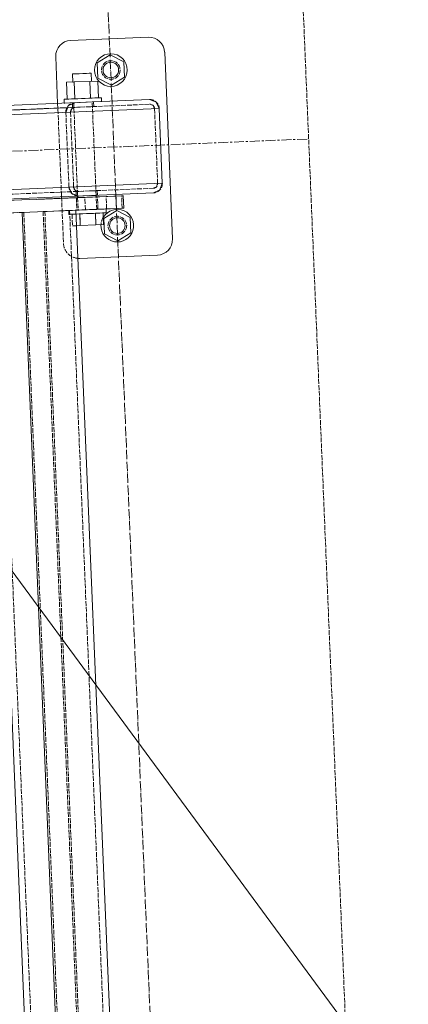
# Model space of a CAD drawing. Header units: millimetres. Extents: x -15129 to 9171, y -18789 to 5877.
# Tile 118 of 256: x -9887 to -9637, y -5830 to -5197. Entities that reach past the tile are written whole.
import ezdxf

# ---------------------------------------------------------------- set-up
doc = ezdxf.new("R2010")
doc.units = ezdxf.units.MM
for name, pattern in [('ACAD_ISO02W100', [15, 12, -3]), ('ACAD_ISO04W100', [30, 24, -3, 0, -3]), ('CENTER', [50.8, 31.75, -6.35, 6.35, -6.35])]:
    doc.linetypes.add(name, pattern=pattern)
for name, color, linetype in [('AS_Belki', 145, 'Continuous'), ('AS_Blachy', 30, 'Continuous'), ('AS_DIM_ON', 7, 'Continuous'), ('AS_Kotwy', 9, 'Continuous'), ('AS_Sciany betonowe', 252, 'Continuous'), ('AS_Siatki', 72, 'Continuous'), ('AS_Sruby', 9, 'Continuous')]:
    doc.layers.add(name, color=color, linetype=linetype)

msp = doc.modelspace()

# ---------------------------------------------------------------- linework, layer by layer
at = {"color": 5, "linetype": 'CENTER', "lineweight": 13, "ltscale": 0.2}
msp.add_line((-13078.55, -5414.84, 76020), (-9700.86, -5273.96, 38010), dxfattribs=at)
at = {"layer": 'AS_Belki', "color": 145, "linetype": 'Continuous', "lineweight": 13, "ltscale": 0.25}
for p, q in [((-11859.2, -5334.45), (-9803.24, -5248.7)), ((-9798.92, -5250.28), (-9803.24, -5248.7)), ((-9796.99, -5254.44), (-9798.92, -5250.28)), ((-9796.99, -5254.44), (-11864.95, -5340.69)), ((-9794.99, -5302.4), (-9796.99, -5254.44)), ((-11862.95, -5388.65), (-9794.99, -5302.4)), ((-9796.57, -5306.71), (-9794.99, -5302.4)), ((-9796.57, -5306.71), (-9794.99, -5302.4)), ((-11856.7, -5394.4), (-9800.73, -5308.65)), ((-9800.73, -5308.65), (-9796.57, -5306.71)), ((-9845.54, -6268.18), (-9885.03, -5321.17)), ((-9810.93, -6266.74), (-9850.42, -5319.73)), ((-9900.07, -5440.55), (-9870.47, -6150.47))]:
    msp.add_line(p, q, dxfattribs=at)
at = {"layer": 'AS_Belki', "color": 84, "linetype": 'ACAD_ISO02W100', "lineweight": 13, "ltscale": 0.25}
for p, q in [((-9916.85, -5256.44), (-9847.63, -5253.55)), ((-9908.28, -5256.08), (-9852.57, -5253.76)), ((-9856.94, -5256.94), (-9855.36, -5252.63)), ((-9855.36, -5252.63), (-9855.82, -5253.89)), ((-9855.36, -5252.63), (-9851.19, -5250.7)), ((-9852.67, -5251.38), (-9855.36, -5252.63)), ((-9853.15, -5254.66), (-9851.75, -5254.01)), ((-9853.15, -5254.66), (-9851.75, -5254.01)), ((-9852, -5250.73), (-9852.7, -5250.76)), ((-9852.7, -5250.76), (-9852.57, -5253.76)), ((-9851.87, -5251.01), (-9852.67, -5251.38)), ((-9849.32, -5253.62), (-9852.57, -5253.76)), ((-9851.88, -5253.73), (-9852.57, -5253.76)), ((-9852, -5250.73), (-9847.75, -5250.55)), ((-9851.19, -5250.7), (-9851.87, -5251.01)), ((-9851.76, -5253.72), (-9851.07, -5253.69)), ((-9851.75, -5254.01), (-9851.07, -5253.69)), ((-9851.75, -5254.01), (-9851.07, -5253.69)), ((-9851.07, -5253.69), (-9849.32, -5253.62)), ((-9849.32, -5253.62), (-9847.63, -5253.55)), ((-9847.63, -5253.55), (-9803.11, -5251.69)), ((-9840, -5250.23), (-9844.13, -5250.4)), ((-9839.87, -5253.23), (-9844.01, -5253.4)), ((-9839.06, -5253.19), (-9842.32, -5253.33)), ((-9839.89, -5250.23), (-9840, -5250.23)), ((-9839.19, -5250.2), (-9839.89, -5250.23)), ((-9839.87, -5253.23), (-9839.06, -5253.19)), ((-9839.87, -5253.23), (-9839.76, -5253.22)), ((-9839.76, -5253.22), (-9839.06, -5253.19)), ((-9839.06, -5253.19), (-9839.19, -5250.2)), ((-9803.11, -5251.69), (-9800.95, -5252.48)), ((-9800.95, -5252.48), (-9799.99, -5254.57)), ((-9799.99, -5254.57), (-9800.95, -5252.48)), ((-9856.94, -5256.94), (-9854.94, -5304.9)), ((-9853.94, -5256.82), (-9853.15, -5254.66)), ((-9853.94, -5256.82), (-9853.15, -5254.66)), ((-9851.94, -5304.78), (-9853.94, -5256.82)), ((-9799.99, -5254.57), (-9797.99, -5302.53)), ((-9797.99, -5302.52), (-9798.78, -5304.68)), ((-9798.78, -5304.68), (-9797.99, -5302.53)), ((-11856.83, -5391.4), (-9800.86, -5305.65)), ((-9854.94, -5304.9), (-9853.57, -5307.85)), ((-9853.01, -5309.07), (-9854.94, -5304.9)), ((-9853.57, -5307.85), (-9853, -5309.07)), ((-9848.69, -5310.65), (-9853.01, -5309.07)), ((-9853, -5309.07), (-9850.23, -5310.08)), ((-9850.97, -5306.86), (-9851.94, -5304.78)), ((-9849.52, -5307.39), (-9850.97, -5306.86)), ((-9849.52, -5307.39), (-9850.97, -5306.86)), ((-9850.32, -5307.71), (-9849.63, -5307.68)), ((-9849.51, -5307.68), (-9850.32, -5307.71)), ((-9850.32, -5307.71), (-9850.2, -5310.71)), ((-9850.23, -5310.08), (-9849.4, -5310.39)), ((-9849.39, -5310.67), (-9850.2, -5310.71)), ((-9850.2, -5310.71), (-9849.5, -5310.68)), ((-9849.63, -5307.68), (-9845.38, -5307.5)), ((-9848.82, -5307.65), (-9849.52, -5307.39)), ((-9848.82, -5307.65), (-9849.52, -5307.39)), ((-9849.51, -5307.68), (-9848.82, -5307.65)), ((-9849.5, -5310.68), (-9845.25, -5310.5)), ((-9849.4, -5310.39), (-9848.69, -5310.64)), ((-9837.62, -5307.18), (-9841.76, -5307.35)), ((-9837.5, -5310.18), (-9841.63, -5310.35)), ((-9836.69, -5310.14), (-9839.95, -5310.28)), ((-9837.51, -5307.18), (-9837.62, -5307.18)), ((-9836.81, -5307.15), (-9837.51, -5307.18)), ((-9836.69, -5310.14), (-9837.5, -5310.18)), ((-9837.5, -5310.18), (-9837.39, -5310.17)), ((-9837.39, -5310.17), (-9836.69, -5310.14)), ((-9836.69, -5310.14), (-9836.81, -5307.15)), ((-9798.78, -5304.68), (-9800.86, -5305.65)), ((-9800.86, -5305.65), (-9798.78, -5304.68)), ((-9883.93, -5321.12), (-9905.01, -5322)), ((-9844.44, -6268.14), (-9883.93, -5321.12)), ((-9850.42, -5319.73), (-9871.5, -5320.6)), ((-9832.01, -6267.62), (-9871.5, -5320.61)), ((-9830.91, -6267.57), (-9870.4, -5320.56)), ((-9815.03, -6266.91), (-9854.51, -5319.9)), ((-9900.81, -5324.33), (-9861.43, -6268.84))]:
    msp.add_line(p, q, dxfattribs=at)
at = {"layer": 'AS_Belki', "color": 84, "linetype": 'ACAD_ISO02W100', "lineweight": 13, "ltscale": 0.25, "extrusion": (3.00913e-16, -1.10188e-16, -1)}
msp.add_arc((9850.94, -5256.69), 6, 357.61169, 87.61169, dxfattribs=at)
at = {"layer": 'AS_Belki', "color": 84, "linetype": 'ACAD_ISO02W100', "lineweight": 13, "ltscale": 0.25}
for centre, start, end in [((-9850.94, -5256.69), 92.38831, 182.38831), ((-9802.98, -5254.69), 2.38831, 92.38831), ((-9800.98, -5302.65), 272.38831, 2.38831), ((-9848.94, -5304.65), 182.38831, 272.38831)]:
    msp.add_arc(centre, 3, start, end, dxfattribs=at)
at = {"layer": 'AS_Belki', "color": 84, "linetype": 'ACAD_ISO02W100', "lineweight": 13, "ltscale": 0.25, "extrusion": (-1.10188e-16, -3.00913e-16, -1)}
msp.add_arc((9802.98, -5254.69), 6, 87.61169, 177.61169, dxfattribs=at)
at = {"layer": 'AS_Belki', "color": 84, "linetype": 'ACAD_ISO02W100', "lineweight": 13, "ltscale": 0.25, "extrusion": (-3.00913e-16, 1.10188e-16, -1)}
msp.add_arc((9800.98, -5302.65), 6, 177.61169, 267.61169, dxfattribs=at)
at = {"layer": 'AS_Belki', "color": 84, "linetype": 'ACAD_ISO02W100', "lineweight": 13, "ltscale": 0.25, "extrusion": (1.10188e-16, 3.00913e-16, -1)}
msp.add_arc((9848.94, -5304.65), 6, 267.61169, 357.61169, dxfattribs=at)
at = {"layer": 'AS_Blachy', "color": 145, "linetype": 'Continuous', "lineweight": 13, "ltscale": 0.25}
for p, q in [((-9803.9, -5208.69), (-9853.86, -5210.77)), ((-9863.43, -5221.18), (-9862.18, -5251.16)), ((-9788.49, -5338.16), (-9793.49, -5218.26)), ((-9875.79, -5312.78), (-9824.76, -5310.65)), ((-9831.09, -5310.91), (-9837.16, -5311.17)), ((-9821.1, -5310.5), (-9831.09, -5310.91)), ((-9820.1, -5310.45), (-9824.76, -5310.65)), ((-9824.42, -5318.64), (-9824.76, -5310.65)), ((-9819.77, -5318.45), (-9820.1, -5310.45)), ((-9849.34, -5311.67), (-9911.28, -5314.26)), ((-9859.68, -5311.1), (-9859.64, -5312.1)), ((-9849.34, -5311.67), (-9850.16, -5311.71)), ((-9849.46, -5311.68), (-9850.16, -5311.71)), ((-9849.46, -5311.68), (-9845.21, -5311.5)), ((-9839.9, -5311.28), (-9845.21, -5311.5)), ((-9836.64, -5311.14), (-9839.9, -5311.28)), ((-9837.34, -5311.17), (-9837.46, -5311.18)), ((-9837.16, -5311.17), (-9837.43, -5311.18)), ((-9836.64, -5311.14), (-9837.34, -5311.17)), ((-9910.95, -5322.25), (-9824.42, -5318.64)), ((-9824.42, -5318.64), (-9819.77, -5318.45)), ((-9848.02, -5350.65), (-9798.07, -5348.57))]:
    msp.add_line(p, q, dxfattribs=at)
at = {"layer": 'AS_Blachy', "color": 84, "linetype": 'ACAD_ISO02W100', "lineweight": 13, "ltscale": 0.25}
for p, q in [((-9862.18, -5251.16), (-9862.06, -5254.15)), ((-9862.18, -5251.16), (-9858.43, -5341.08)), ((-9859.81, -5308.11), (-9859.68, -5311.1)), ((-9830.76, -5318.91), (-9831.09, -5310.91)), ((-9819.96, -5310.45), (-9821.1, -5310.5)), ((-9820.77, -5318.49), (-9821.1, -5310.5)), ((-9820.1, -5310.45), (-9819.96, -5310.45)), ((-9850.16, -5311.71), (-9849.82, -5319.7)), ((-9844.74, -5311.48), (-9849.34, -5311.67)), ((-9846.9, -5311.57), (-9849.34, -5311.67)), ((-9846.9, -5311.57), (-9841.59, -5311.35)), ((-9844.74, -5311.48), (-9837.43, -5311.18)), ((-9844.41, -5319.47), (-9844.74, -5311.48)), ((-9837.46, -5311.18), (-9841.59, -5311.35)), ((-9836.31, -5319.14), (-9836.64, -5311.14)), ((-9849.82, -5319.7), (-9849.13, -5319.67)), ((-9849.13, -5319.67), (-9844.88, -5319.49)), ((-9849.01, -5319.67), (-9846.57, -5319.56)), ((-9846.57, -5319.56), (-9841.26, -5319.34)), ((-9844.88, -5319.49), (-9839.57, -5319.27)), ((-9836.83, -5319.16), (-9844.41, -5319.47)), ((-9841.26, -5319.34), (-9837.12, -5319.17)), ((-9836.31, -5319.14), (-9839.57, -5319.27)), ((-9837.12, -5319.17), (-9837.01, -5319.17)), ((-9837.01, -5319.17), (-9836.31, -5319.14)), ((-9830.76, -5318.91), (-9836.83, -5319.16)), ((-9820.77, -5318.49), (-9830.76, -5318.91)), ((-9819.77, -5318.45), (-9820.77, -5318.49))]:
    msp.add_line(p, q, dxfattribs=at)
for centre in [(-9828.05, -5229.71), (-9823.88, -5329.63)]:
    msp.add_circle(centre, 6, dxfattribs=at)
at = {"layer": 'AS_Blachy', "color": 145, "linetype": 'Continuous', "lineweight": 13, "ltscale": 0.25}
for centre, start, end in [((-9803.49, -5218.68), 2.38831, 92.38831), ((-9853.44, -5220.76), 92.38831, 182.38831), ((-9798.48, -5338.58), 272.38831, 2.38831), ((-9848.44, -5340.66), 265.78663, 272.38831)]:
    msp.add_arc(centre, 10, start, end, dxfattribs=at)
at = {"layer": 'AS_Blachy', "color": 84, "linetype": 'ACAD_ISO02W100', "lineweight": 13, "ltscale": 0.25}
msp.add_arc((-9848.44, -5340.66), 10, 182.38831, 265.78663, dxfattribs=at)
at = {"layer": 'AS_DIM_ON', "color": 7, "lineweight": 13}
msp.add_line((-9979.98, -5431.45), (-8992.1, -6772.03), dxfattribs=at)
at = {"layer": 'AS_Kotwy', "color": 145, "linetype": 'Continuous', "lineweight": 13, "ltscale": 0.25}
for p, q in [((-9828.46, -5219.92), (-9836.73, -5225.17)), ((-9819.77, -5224.46), (-9828.46, -5219.92)), ((-9836.32, -5234.96), (-9836.73, -5225.17)), ((-9819.36, -5234.26), (-9819.77, -5224.46)), ((-9836.32, -5234.96), (-9827.64, -5239.51)), ((-9827.64, -5239.51), (-9819.36, -5234.26)), ((-9824.29, -5319.84), (-9832.56, -5325.09)), ((-9815.6, -5324.38), (-9824.29, -5319.84)), ((-9832.16, -5334.88), (-9832.56, -5325.09)), ((-9815.2, -5334.17), (-9815.6, -5324.38)), ((-9832.16, -5334.88), (-9823.47, -5339.42)), ((-9823.47, -5339.42), (-9815.2, -5334.17))]:
    msp.add_line(p, q, dxfattribs=at)
for centre, radius in [((-9828.05, -5229.71), 10.5), ((-9828.05, -5229.71), 5), ((-9823.88, -5329.63), 5)]:
    msp.add_circle(centre, radius, dxfattribs=at)
msp.add_arc((-9823.88, -5329.63), 10.5, 176.9031, 148.63831, dxfattribs=at)
at = {"layer": 'AS_Kotwy', "color": 84, "linetype": 'ACAD_ISO02W100', "lineweight": 13, "ltscale": 0.25}
msp.add_arc((-9823.88, -5329.63), 10.5, 148.64948, 176.9031, dxfattribs=at)
at = {"layer": 'AS_Sciany betonowe', "color": 145, "linetype": 'ACAD_ISO02W100', "lineweight": 13, "ltscale": 0.25}
msp.add_line((-9310.03, -14644.46), (-9788.2, -3186.16), dxfattribs=at)
at = {"layer": 'AS_Siatki', "color": 20, "linetype": 'ACAD_ISO04W100', "lineweight": 13, "ltscale": 0.25}
msp.add_line((-9335.58, -17029.24), (-10009.15, -894.74), dxfattribs=at)
at = {"layer": 'AS_Sruby', "color": 145, "linetype": 'Continuous', "lineweight": 13, "ltscale": 0.25}
for p, q in [((-9851.91, -5232.21), (-9852.66, -5232.24)), ((-9852.66, -5232.24), (-9852.44, -5237.44)), ((-9850.36, -5232.15), (-9851.91, -5232.21)), ((-9848.27, -5232.06), (-9850.36, -5232.15)), ((-9845.93, -5231.96), (-9848.27, -5232.06)), ((-9843.72, -5231.87), (-9845.93, -5231.96)), ((-9841.96, -5231.8), (-9843.72, -5231.87)), ((-9840.92, -5231.75), (-9841.96, -5231.8)), ((-9840.77, -5231.75), (-9840.92, -5231.75)), ((-9840.55, -5236.94), (-9840.77, -5231.75)), ((-9851.5, -5237.4), (-9856.5, -5237.61)), ((-9856.5, -5237.61), (-9856.05, -5248.4)), ((-9841.49, -5236.98), (-9851.5, -5237.4)), ((-9851.5, -5237.4), (-9851.05, -5248.19)), ((-9836.49, -5236.77), (-9841.49, -5236.98)), ((-9841.49, -5236.98), (-9841.04, -5247.77)), ((-9836.04, -5247.56), (-9836.49, -5236.77)), ((-9840.05, -5247.73), (-9838.14, -5247.65)), ((-9838.14, -5247.65), (-9836.54, -5247.58)), ((-9836.54, -5247.58), (-9835.29, -5247.53)), ((-9834.47, -5247.5), (-9835.29, -5247.53)), ((-9834.08, -5247.48), (-9834.47, -5247.5)), ((-9833.98, -5249.98), (-9834.08, -5247.48)), ((-9858.01, -5248.48), (-9857.91, -5250.98)), ((-9857.93, -5248.48), (-9858.01, -5248.48)), ((-9857.93, -5248.48), (-9857.4, -5248.45)), ((-9857.4, -5248.45), (-9856.43, -5248.41)), ((-9856.43, -5248.41), (-9855.06, -5248.36)), ((-9855.06, -5248.36), (-9853.35, -5248.29)), ((-9853.35, -5248.29), (-9851.35, -5248.2)), ((-9851.35, -5248.2), (-9849.15, -5248.11)), ((-9849.15, -5248.11), (-9846.83, -5248.01)), ((-9846.83, -5248.01), (-9844.48, -5247.92)), ((-9844.48, -5247.92), (-9842.19, -5247.82)), ((-9842.19, -5247.82), (-9840.05, -5247.73)), ((-9849.39, -5310.67), (-9849.34, -5311.67)), ((-9837.46, -5311.18), (-9837.5, -5310.18)), ((-9850.26, -5322.22), (-9850.32, -5322.22)), ((-9848.27, -5322.14), (-9850.26, -5322.22)), ((-9846.07, -5322.05), (-9848.27, -5322.14)), ((-9847.97, -5322.13), (-9848.27, -5322.14)), ((-9847.97, -5322.13), (-9847.65, -5329.62)), ((-9843.75, -5321.95), (-9846.07, -5322.05)), ((-9841.4, -5321.85), (-9843.75, -5321.95)), ((-9839.11, -5321.76), (-9841.4, -5321.85)), ((-9836.97, -5321.67), (-9839.11, -5321.76)), ((-9837.96, -5321.71), (-9837.65, -5329.2)), ((-9835.06, -5321.59), (-9836.97, -5321.67)), ((-9833.45, -5321.52), (-9835.06, -5321.59)), ((-9832.21, -5321.47), (-9833.45, -5321.52)), ((-9832.65, -5328.99), (-9832.96, -5321.5)), ((-9831.38, -5321.43), (-9832.21, -5321.47)), ((-9831, -5321.42), (-9831.38, -5321.43)), ((-9831, -5321.42), (-9831.1, -5318.92)), ((-9850, -5329.72), (-9847.65, -5329.62)), ((-9847.65, -5329.62), (-9837.65, -5329.2)), ((-9837.65, -5329.2), (-9832.65, -5328.99))]:
    msp.add_line(p, q, dxfattribs=at)
at = {"layer": 'AS_Sruby', "color": 84, "linetype": 'ACAD_ISO02W100', "lineweight": 13, "ltscale": 0.25}
for p, q in [((-9852.5, -5232.24), (-9852.66, -5232.24)), ((-9840.77, -5231.75), (-9840.92, -5231.75)), ((-9852.44, -5237.44), (-9852.29, -5237.43)), ((-9840.71, -5236.95), (-9840.5, -5236.94)), ((-9840.5, -5236.94), (-9840.55, -5236.94)), ((-9841.04, -5247.77), (-9838.31, -5247.66)), ((-9838.31, -5247.66), (-9838.05, -5247.65)), ((-9838.05, -5247.65), (-9836.04, -5247.56)), ((-9835.29, -5247.53), (-9834.69, -5247.51)), ((-9834.69, -5247.51), (-9834.16, -5247.48)), ((-9834.08, -5247.48), (-9834.16, -5247.48)), ((-9857.63, -5248.46), (-9858.01, -5248.48)), ((-9857.91, -5250.98), (-9857.52, -5250.96)), ((-9857.91, -5250.98), (-9857.83, -5250.97)), ((-9856.8, -5248.43), (-9857.63, -5248.46)), ((-9851.89, -5250.73), (-9851.73, -5250.72)), ((-9851.89, -5250.73), (-9849.39, -5310.67)), ((-9840, -5250.23), (-9840.04, -5250.23)), ((-9837.5, -5310.18), (-9840, -5250.23)), ((-9834.36, -5250), (-9833.98, -5249.98)), ((-9834.06, -5249.98), (-9833.98, -5249.98)), ((-9849.34, -5311.67), (-9849.01, -5319.67)), ((-9837.12, -5319.17), (-9837.46, -5311.18)), ((-9854.65, -5319.9), (-9855.03, -5319.92)), ((-9855.03, -5319.92), (-9854.93, -5322.42)), ((-9854.96, -5319.92), (-9855.03, -5319.92)), ((-9854.54, -5322.4), (-9854.93, -5322.42)), ((-9854.85, -5322.41), (-9854.93, -5322.42)), ((-9854.44, -5322.4), (-9854.85, -5322.41)), ((-9853.82, -5319.87), (-9854.65, -5319.9)), ((-9853.72, -5322.37), (-9854.54, -5322.4)), ((-9854.32, -5322.39), (-9854.44, -5322.4)), ((-9853.35, -5322.35), (-9854.32, -5322.39)), ((-9852.58, -5319.82), (-9853.82, -5319.87)), ((-9852.97, -5322.33), (-9853.72, -5322.37)), ((-9851.98, -5322.29), (-9853.35, -5322.35)), ((-9848.27, -5322.14), (-9852.97, -5322.33)), ((-9850.32, -5322.22), (-9852.97, -5322.33)), ((-9852.97, -5322.33), (-9852.66, -5329.83)), ((-9850.97, -5319.75), (-9852.58, -5319.82)), ((-9850.32, -5322.22), (-9851.98, -5322.29)), ((-9849.06, -5319.67), (-9850.97, -5319.75)), ((-9848.86, -5319.66), (-9849.06, -5319.67)), ((-9849.01, -5319.67), (-9848.86, -5319.66)), ((-9848.37, -5319.64), (-9848.86, -5319.66)), ((-9846.17, -5319.55), (-9848.37, -5319.64)), ((-9842.99, -5321.92), (-9847.97, -5322.13)), ((-9847.65, -5329.62), (-9847.97, -5322.13)), ((-9843.85, -5319.45), (-9846.17, -5319.55)), ((-9841.5, -5319.35), (-9843.85, -5319.45)), ((-9840.57, -5321.82), (-9842.99, -5321.92)), ((-9839.21, -5319.26), (-9841.5, -5319.35)), ((-9837.96, -5321.71), (-9840.57, -5321.82)), ((-9837.07, -5319.17), (-9839.21, -5319.26)), ((-9835.23, -5321.59), (-9837.96, -5321.71)), ((-9837.65, -5329.2), (-9837.96, -5321.71)), ((-9835.67, -5321.61), (-9837.66, -5321.7)), ((-9837.11, -5319.17), (-9837.28, -5319.18)), ((-9837.11, -5319.17), (-9837.12, -5319.17)), ((-9835.16, -5319.09), (-9837.07, -5319.17)), ((-9835.23, -5321.59), (-9835.67, -5321.61)), ((-9832.96, -5321.5), (-9835.23, -5321.59)), ((-9833.56, -5319.02), (-9835.16, -5319.09)), ((-9832.31, -5318.97), (-9833.56, -5319.02)), ((-9832.58, -5321.48), (-9832.96, -5321.5)), ((-9831.61, -5321.44), (-9832.58, -5321.48)), ((-9831.49, -5318.94), (-9832.31, -5318.97)), ((-9831.08, -5321.42), (-9831.61, -5321.44)), ((-9831.1, -5318.92), (-9831.49, -5318.94)), ((-9831.1, -5318.92), (-9831.18, -5318.92)), ((-9831, -5321.42), (-9831.08, -5321.42)), ((-9852.66, -5329.83), (-9850, -5329.72))]:
    msp.add_line(p, q, dxfattribs=at)

doc.saveas('drawing.dxf')
